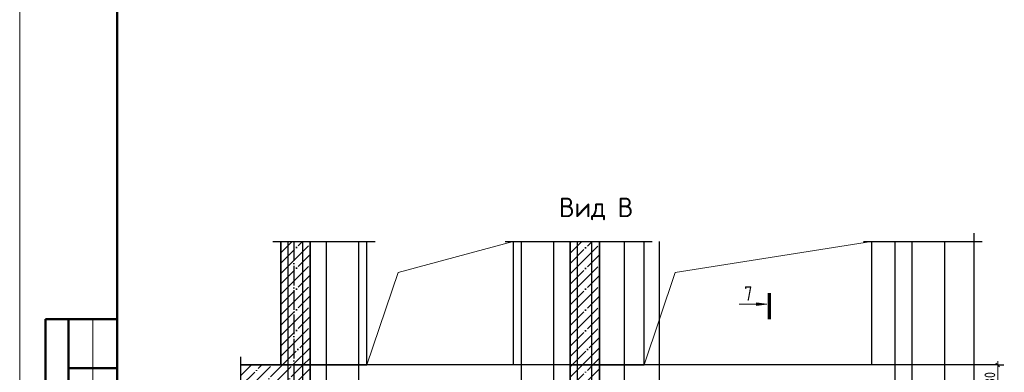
# Model space of a CAD drawing. Header units: millimetres. Extents: x -49773 to 2322955, y -3321 to 58485.
# Tile 87 of 256: x 407570 to 427767, y 13176 to 20406. Entities that reach past the tile are written whole.
import ezdxf

# ---------------------------------------------------------------- set-up
doc = ezdxf.new("R2010")
doc.units = ezdxf.units.MM
doc.linetypes.add('______11', pattern=[500, 400, -50, 0, -50])
doc.linetypes.add('______5', pattern=[1100, 800, -100, 100, -100])
for name, color, linetype, lineweight in [('Standard', 7, 'Continuous', 25), ('Арм.стержн. вертикальными 1', 22, 'Continuous', 35), ('Перекрытие_ общее', 7, 'Continuous', 35), ('Размерная линия_ общее', 7, 'Continuous', 13), ('Стена_ общее', 7, 'Continuous', 35)]:
    doc.layers.add(name, color=color, linetype=linetype, lineweight=lineweight)
doc.layers.add('Осевая линия_ общее', color=7, linetype='______5', lineweight=13, true_color=0xa0a0a0)
doc.styles.add('ISOCPEUR', font='txt')

msp = doc.modelspace()

# ---------------------------------------------------------------- hatches: boundary and pattern name
at = {"layer": 'Standard', "linetype": 'Continuous', "lineweight": 13, "transparency": 33554687}
msp.add_hatch(color=7, dxfattribs=at).paths.add_polyline_path([(422684.1, 14603.1), (422894.1, 14573.1), (422684.1, 14543.1)], flags=16)

# ---------------------------------------------------------------- linework, layer by layer
at = {"layer": 'Standard', "color": 7, "linetype": 'Continuous', "lineweight": 25, "transparency": 33554687}
for p, q in [((427143.9, 16025.8), (427143.9, 13159.1)), ((412760.3, 15859.1), (413693.7, 15859.1)), ((413360.3, 15859.1), (414860.3, 15859.1)), ((417527, 15859.1), (419027, 15859.1)), ((418693.7, 15859.1), (419627, 15859.1)), ((419293.7, 15859.1), (420543.7, 15859.1)), ((424877, 15859.1), (427310.6, 15859.1)), ((412107.7, 12559.1), (412107.7, 13492.5)), ((427143.9, 13492.5), (427143.9, 12559.1))]:
    msp.add_line(p, q, dxfattribs=at)
at = {"layer": 'Standard', "color": 253, "linetype": '______11', "lineweight": 35, "true_color": 0xababab, "transparency": 33554687}
for p, q in [((412927, 15414), (413372.1, 15859.1)), ((412927, 15838.3), (412947.8, 15859.1)), ((418860.3, 15407.7), (419311.8, 15859.1)), ((418860.3, 15831.9), (418887.5, 15859.1)), ((412927, 14989.8), (413527, 15589.8)), ((418860.3, 14983.4), (419460.3, 15583.4)), ((412927, 14565.5), (413527, 15165.5)), ((418860.3, 14559.1), (419460.3, 15159.1)), ((412927, 14141.2), (413527, 14741.2)), ((418860.3, 14134.9), (419460.3, 14734.9)), ((412927, 13717), (413527, 14317)), ((418860.3, 13710.6), (419460.3, 14310.6)), ((412960.1, 13325.8), (413527, 13892.7)), ((418899.8, 13325.8), (419460.3, 13886.4)), ((413384.3, 13325.8), (413527, 13468.4)), ((419324, 13325.8), (419460.3, 13462.1))]:
    msp.add_line(p, q, dxfattribs=at)
at = {"layer": 'Standard', "color": 253, "linetype": '______5', "lineweight": 35, "true_color": 0xababab, "transparency": 33554687}
for p, q in [((412927, 15626.2), (413160, 15859.1)), ((412927, 15201.9), (413527, 15801.9)), ((418860.3, 15619.8), (419099.6, 15859.1)), ((418860.3, 15195.5), (419460.3, 15795.5)), ((412927, 14777.6), (413527, 15377.6)), ((418860.3, 14771.3), (419460.3, 15371.3)), ((412927, 14353.4), (413527, 14953.4)), ((418860.3, 14347), (419460.3, 14947)), ((412927, 13929.1), (413527, 14529.1)), ((418860.3, 13922.7), (419460.3, 14522.7)), ((412927, 13504.8), (413527, 14104.8)), ((418860.3, 13498.5), (419460.3, 14098.5)), ((413172.2, 13325.8), (413527, 13680.6)), ((419111.9, 13325.8), (419460.3, 13674.2))]:
    msp.add_line(p, q, dxfattribs=at)
at = {"layer": 'Standard', "color": 7, "linetype": 'Continuous', "lineweight": 35, "transparency": 33554687}
for p, q in [((412927, 15859.1), (412927, 13325.8)), ((413527, 13325.8), (413527, 15859.1)), ((418860.3, 15859.1), (418860.3, 13325.8)), ((419460.3, 13325.8), (419460.3, 15859.1)), ((412927, 13325.8), (412107.7, 13325.8)), ((413527, 12725.8), (413527, 13325.8)), ((418860.3, 13325.8), (418860.3, 12725.8)), ((419460.3, 12725.8), (419460.3, 13325.8))]:
    msp.add_line(p, q, dxfattribs=at)
at = {"layer": 'Standard', "color": 7, "linetype": 'Continuous', "lineweight": 70, "transparency": 33554687}
msp.add_line((422947.4, 14265.6), (422947.4, 14801.6), dxfattribs=at)
at = {"layer": 'Standard', "color": 7, "linetype": 'Continuous', "lineweight": 13, "transparency": 33554687}
for p, q in [((422894.1, 14573.1), (422328.8, 14573.1)), ((422684.1, 14573.1), (422669.1, 14573.1)), ((422684.1, 14543.1), (422684.1, 14603.1)), ((422684.1, 14603.1), (422894.1, 14573.1)), ((422894.1, 14573.1), (422684.1, 14543.1)), ((422894.1, 14573.1), (422894.1, 14573.1)), ((422894.1, 14573.1), (422894.1, 14573.1)), ((422894.1, 14573.1), (422894.1, 14573.1)), ((409069.7, 14263.3), (409069.7, 7763.3))]:
    msp.add_line(p, q, dxfattribs=at)
at = {"layer": 'Standard', "color": 7, "linetype": 'Continuous', "lineweight": 50, "transparency": 33554687}
for p, q in [((409569.7, 14263.3), (408096.5, 14263.3)), ((408096.5, 14263.3), (408096.5, 7763.3)), ((408096.5, 14263.3), (408096.5, 7763.3)), ((408569.7, 14263.3), (408569.7, 7763.3)), ((409569.7, 13263.3), (408569.7, 13263.3))]:
    msp.add_line(p, q, dxfattribs=at)
at = {"layer": 'Standard', "color": 253, "linetype": '______11', "lineweight": 13, "true_color": 0xababab, "transparency": 33554687}
for p, q in [((412107.7, 13321.9), (412111.5, 13325.8)), ((412107.7, 12897.7), (412535.8, 13325.8)), ((412360.1, 12725.8), (412960.1, 13325.8)), ((412784.3, 12725.8), (413384.3, 13325.8)), ((418860.3, 13286.3), (418899.8, 13325.8)), ((418860.3, 12862.1), (419324, 13325.8))]:
    msp.add_line(p, q, dxfattribs=at)
at = {"layer": 'Standard', "color": 253, "linetype": '______5', "lineweight": 13, "true_color": 0xababab, "transparency": 33554687}
for p, q in [((412107.7, 13109.8), (412323.7, 13325.8)), ((412147.9, 12725.8), (412747.9, 13325.8)), ((412572.2, 12725.8), (413172.2, 13325.8)), ((412996.5, 12725.8), (413527, 13256.3)), ((418860.3, 13074.2), (419111.9, 13325.8)), ((418936.2, 12725.8), (419460.3, 13250))]:
    msp.add_line(p, q, dxfattribs=at)
at = {"layer": 'Standard', "color": 7, "linetype": 'Continuous', "lineweight": 13, "transparency": 33554687}
msp.add_lwpolyline([(407569.7, -1236.7), (449569.7, -1236.7), (449569.7, 58163.3), (407569.7, 58163.3), (407569.7, -1236.7)], close=True, dxfattribs=at)
at = {"layer": 'Standard', "color": 7, "linetype": 'Continuous', "lineweight": 50, "transparency": 33554687}
msp.add_lwpolyline([(409569.7, 57663.3), (449069.7, 57663.3), (449069.7, -736.7), (409569.7, -736.7), (409569.7, 57663.3)], close=True, dxfattribs=at)
at = {"layer": 'Standard', "color": 7, "linetype": 'Continuous', "lineweight": 13, "transparency": 33554687}
for points in [[(414693.7, 13325.8), (415330.1, 15222.7), (417693.7, 15859.1)], [(420377, 13325.8), (421013.4, 15222.7), (425043.7, 15859.1)]]:
    msp.add_lwpolyline(points, dxfattribs=at)
at = {"layer": 'Арм.стержн. вертикальными 1', "color": 4, "linetype": 'Continuous', "lineweight": 25, "transparency": 33554687}
for p, q in [((413076.9, 2109.1), (413076.9, 15859.1)), ((413076.9, 2109.1), (413076.9, 15859.1)), ((413076.9, 2109.1), (413076.9, 15859.1)), ((413375.3, 2109.1), (413375.3, 15859.1)), ((413375.3, 2109.1), (413375.3, 15859.1)), ((413375.3, 2109.1), (413375.3, 15859.1)), ((413860.2, 2109.1), (413860.2, 15859.1)), ((413860.2, 2109.1), (413860.2, 15859.1)), ((414526.9, 2109.1), (414526.9, 15859.1)), ((414526.9, 2109.1), (414526.9, 15859.1)), ((417860.2, 2109.1), (417860.2, 15859.1)), ((417860.2, 2109.1), (417860.2, 15859.1)), ((418526.9, 2109.1), (418526.9, 15859.1)), ((418526.9, 2109.1), (418526.9, 15859.1)), ((419010.2, 2109.1), (419010.2, 15859.1)), ((419010.2, 2109.1), (419010.2, 15859.1)), ((419010.2, 2109.1), (419010.2, 15859.1)), ((419308.7, 2109.1), (419308.7, 15859.1)), ((419308.7, 2109.1), (419308.7, 15859.1)), ((419308.7, 2109.1), (419308.7, 15859.1)), ((419975.3, 2109.1), (419975.3, 15859.1)), ((419975.3, 2109.1), (419975.3, 15859.1)), ((420693.7, 2109.1), (420693.7, 15859.1)), ((420693.7, 2109.1), (420693.7, 15859.1)), ((425527, 2109.1), (425527, 15859.1)), ((425527, 2109.1), (425527, 15859.1)), ((425877, 2109.1), (425877, 15859.1)), ((425877, 2109.1), (425877, 15859.1)), ((426543.7, 2109.1), (426543.7, 15859.1)), ((426543.7, 2109.1), (426543.7, 15859.1))]:
    msp.add_line(p, q, dxfattribs=at)
at = {"layer": 'Осевая линия_ общее', "color": 253, "linetype": '______11', "lineweight": -3, "true_color": 0xa0a0a0, "transparency": 33554687}
msp.add_line((413193.7, 15859.1), (413193.7, 860.3), dxfattribs=at)
at = {"layer": 'Перекрытие_ общее', "color": 7, "linetype": 'Continuous', "lineweight": 13, "transparency": 33554687}
for p, q in [((413527, 13325.8), (412927, 13325.8)), ((419460.3, 13325.8), (418860.3, 13325.8))]:
    msp.add_line(p, q, dxfattribs=at)
at = {"layer": 'Перекрытие_ общее', "color": 7, "linetype": 'Continuous', "lineweight": 25, "transparency": 33554687}
for p, q in [((414693.7, 13325.8), (413527, 13325.8)), ((417693.7, 13325.8), (414693.7, 13325.8)), ((418860.3, 13325.8), (417693.7, 13325.8)), ((420377, 13325.8), (419460.3, 13325.8)), ((425043.7, 13325.8), (420377, 13325.8)), ((427143.9, 13325.8), (425043.7, 13325.8))]:
    msp.add_line(p, q, dxfattribs=at)
at = {"layer": 'Размерная линия_ общее', "color": 7, "linetype": 'Continuous', "lineweight": 25, "transparency": 33554687}
msp.add_line((427668.7, 13288.3), (427593.7, 13363.3), dxfattribs=at)
at = {"layer": 'Размерная линия_ общее', "color": 7, "linetype": 'Continuous', "lineweight": 13, "transparency": 33554687}
for p, q in [((427631.2, 13325.8), (427631.2, 13400.8)), ((427631.2, 12725.8), (427631.2, 13325.8))]:
    msp.add_line(p, q, dxfattribs=at)
at = {"layer": 'Размерная линия_ общее', "color": 253, "linetype": 'Continuous', "lineweight": -3, "true_color": 0xa0a0a0, "transparency": 33554687}
for q in [(426764.9, 13325.8), (427506.3, 13325.8), (427756.2, 13325.8)]:
    msp.add_line((427631.2, 13325.8), q, dxfattribs=at)
at = {"layer": 'Стена_ общее', "color": 7, "linetype": 'Continuous', "lineweight": 25, "transparency": 33554687}
for p, q in [((414693.7, 13325.8), (414693.7, 15859.1)), ((417693.7, 15859.1), (417693.7, 13325.8)), ((420377, 13325.8), (420377, 15859.1)), ((425043.7, 15859.1), (425043.7, 13325.8)), ((413527, 13325.8), (414693.7, 13325.8)), ((418860.3, 13325.8), (417693.7, 13325.8)), ((419460.3, 13325.8), (420377, 13325.8)), ((427143.9, 13325.8), (425043.7, 13325.8))]:
    msp.add_line(p, q, dxfattribs=at)
at = {"layer": 'Стена_ общее', "color": 7, "linetype": 'Continuous', "lineweight": 35, "transparency": 33554687}
for p, q in [((412927, 13325.8), (413527, 13325.8)), ((418860.3, 13325.8), (419460.3, 13325.8))]:
    msp.add_line(p, q, dxfattribs=at)

# ---------------------------------------------------------------- texts
at = {"layer": 'Standard', "color": 7, "linetype": 'Continuous', "lineweight": 35, "transparency": 33554687, "insert": (418631.9, 16293.8), "char_height": 400, "width": 1628.724, "attachment_point": 7, "style": 'ISOCPEUR'}
msp.add_mtext('\\W0.95;Вид В', dxfattribs=at)
at = {"layer": 'Standard', "color": 7, "linetype": 'Continuous', "lineweight": 25, "transparency": 33554687, "insert": (422434.4, 14641.8), "char_height": 300, "width": 326.416, "attachment_point": 7, "style": 'ISOCPEUR'}
msp.add_mtext('\\W0.78;7', dxfattribs=at)
at = {"layer": 'Размерная линия_ общее', "color": 7, "linetype": 'Continuous', "lineweight": 25, "transparency": 33554687, "insert": (427581.2, 12827.8), "char_height": 220, "width": 508.571, "attachment_point": 7, "rotation": 90, "style": 'ISOCPEUR'}
msp.add_mtext('\\W0.83;180', dxfattribs=at)

doc.saveas('drawing.dxf')
